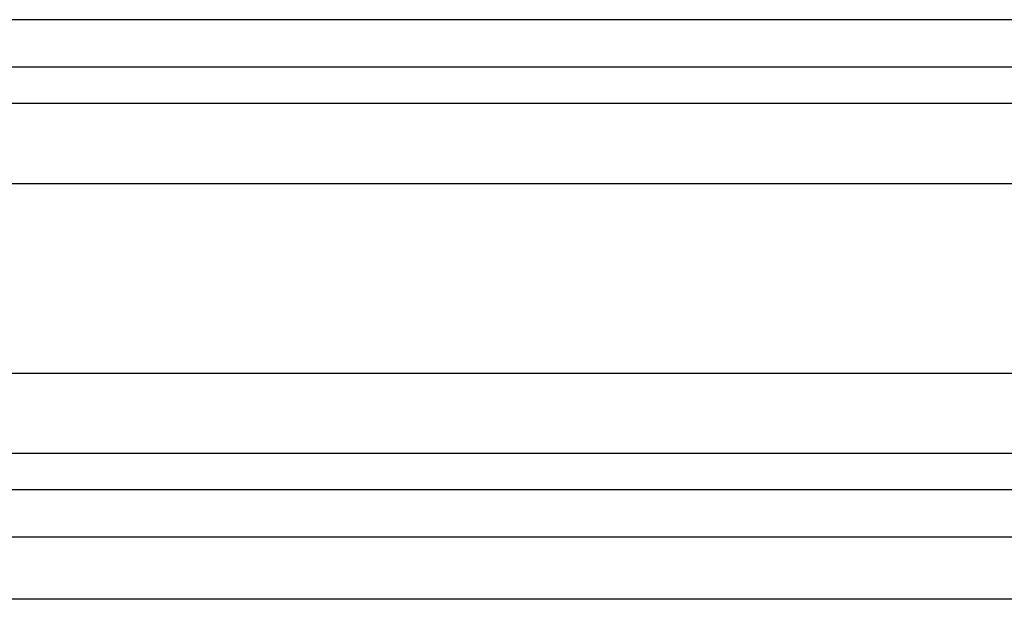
# Model space of a CAD drawing. Header units: inches. Extents: x 0 to 34, y 0 to 22.
# Tile 12 of 168: x 6.856 to 7.675, y 11.687 to 12.169. Entities that reach past the tile are written whole.
import ezdxf

# ---------------------------------------------------------------- set-up
doc = ezdxf.new("R2010")
doc.units = ezdxf.units.IN
doc.header["$LTSCALE"] = 1.87
doc.header["$MEASUREMENT"] = 0
doc.layers.get('0').update_dxf_attribs({"linetype": 'CONTINUOUS'})

msp = doc.modelspace()

# ---------------------------------------------------------------- linework, layer by layer
at = {"color": 7, "linetype": 'CONTINUOUS'}
for p, q in [((8.13748, 12.16898), (5.04777, 12.16901)), ((8.13748, 12.12963), (5.04777, 12.12967)), ((4.90375, 12.09971), (8.2815, 12.09967)), ((4.86082, 12.03282), (8.32443, 12.03278)), ((4.86082, 11.87498), (8.32443, 11.87494)), ((8.2815, 11.80805), (4.90375, 11.80809)), ((5.04777, 11.77813), (8.13748, 11.77809)), ((5.04777, 11.73878), (8.13748, 11.73875)), ((8.13748, 11.68683), (5.04777, 11.68687))]:
    msp.add_line(p, q, dxfattribs=at)

doc.saveas('drawing.dxf')
